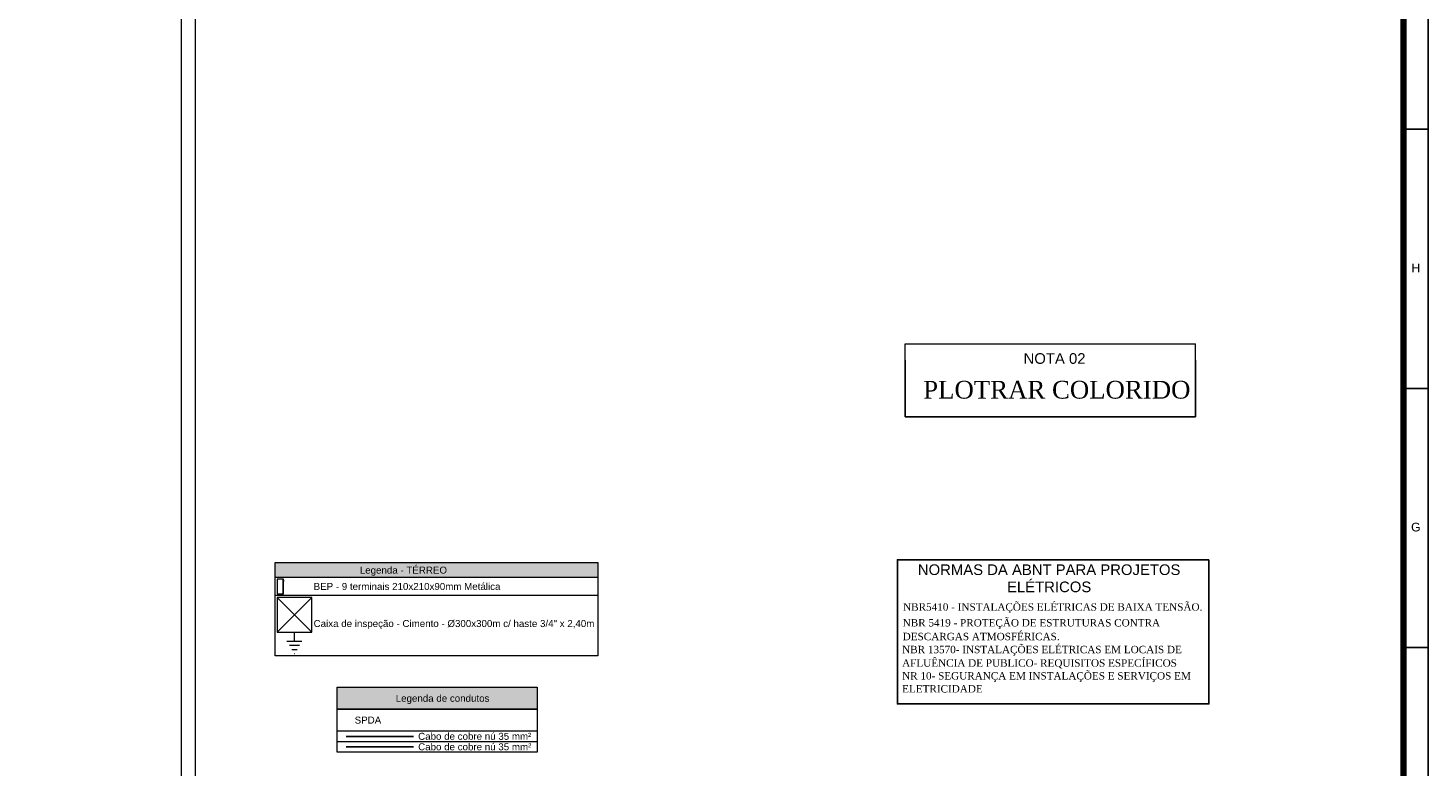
# Model space of a CAD drawing. Header units: millimetres. Extents: x 659 to 1031, y -73 to 11.
# Tile 72 of 141: x 739 to 779, y -32 to -11. Entities that reach past the tile are written whole.
import ezdxf
from ezdxf.enums import TextEntityAlignment as Align

# ---------------------------------------------------------------- set-up
doc = ezdxf.new("R2010")
doc.units = ezdxf.units.MM
doc.header["$MEASUREMENT"] = 0
doc.linetypes.add('NULL', pattern=[0])
for name, color, linetype, lineweight in [('DI-Hachuras Tabelas', 251, 'Continuous', 0), ('DI-Tabelas', 7, 'Continuous', 13), ('DI-Títulos', 3, 'Continuous', 9), ('IFC-Parede padrão-Contorno', 44, 'Continuous', 5), ('P-Simbol', 170, 'Continuous', 20), ('PR-Barramento de equipotencialização', 86, 'Continuous', 18), ('PR-Condutos 35mm²', 210, 'Continuous', 25), ('PR-Condutos 50mm²', 30, 'Continuous', 25)]:
    doc.layers.add(name, color=color, linetype=linetype, lineweight=lineweight)
for name, color, linetype in [('LAYOUT - carimbo', 7, 'Continuous'), ('LEGENDA', 1, 'Continuous'), ('Prancha', 1, 'Continuous'), ('TEXT15', 1, 'Continuous')]:
    doc.layers.add(name, color=color, linetype=linetype)
doc.styles.add('Arial', font='arial.ttf')
doc.styles.add('LED', font='times.ttf')
doc.styles.add('SWIS', font='swisse.ttf')

# ---------------------------------------------------------------- blocks, each defined once
blk = doc.blocks.new('Folha A0')
at = {"layer": 'Prancha', "color": 1}
for p, q in [((0, 0), (0, 84.1)), ((0, 51.975), (-0.7, 51.975)), ((0, 44.55), (-0.7, 44.55))]:
    blk.add_line(p, q, dxfattribs=at)
at = {"layer": 'Prancha', "color": 4, "lineweight": 100}
blk.add_line((-0.7, 83.4), (-0.7, 0.7), dxfattribs=at)
at = {"layer": 'Prancha', "color": 2}
blk.add_line((-0.7, 59.4), (0, 59.4), dxfattribs=at)
at = {"layer": 'Prancha', "color": 1}
blk.add_lwpolyline([(-119.8, 0), (0, 0), (0, 84.1), (-119.8, 84.1)], close=True, dxfattribs=at)
at = {"layer": 'Prancha', "color": 1, "style": 'SWIS'}
for s, p in [('H', (-0.35, 55.228)), ('G', (-0.35, 47.803))]:
    blk.add_text(s, height=0.25, dxfattribs=at).set_placement(p, align=Align.BOTTOM_CENTER)

msp = doc.modelspace()

# ---------------------------------------------------------------- hatches: boundary and pattern name
at = {"layer": 'DI-Hachuras Tabelas', "linetype": 'Continuous'}
for color, points in [(253, [(745.799, -26.479), (755.052, -26.479), (755.052, -26.911), (745.799, -26.911)]), (251, [(747.576, -30.052), (753.304, -30.052), (753.304, -30.684), (747.576, -30.684)])]:
    msp.add_hatch(color=color, dxfattribs=at).paths.add_polyline_path(points)

# ---------------------------------------------------------------- linework, layer by layer
at = {"layer": 'DI-Hachuras Tabelas'}
for points in [[(745.799, -26.479), (755.052, -26.479), (755.052, -26.911), (745.799, -26.911), (745.799, -26.479)], [(747.576, -30.052), (753.304, -30.052), (753.304, -30.684), (747.576, -30.684), (747.576, -30.052)]]:
    msp.add_lwpolyline(points, dxfattribs=at)
at = {"layer": 'DI-Tabelas'}
for p, q in [((745.799, -26.911), (745.799, -26.479)), ((745.799, -26.479), (755.052, -26.479)), ((755.052, -26.479), (755.052, -26.911)), ((755.052, -26.911), (745.799, -26.911)), ((745.799, -27.431), (745.799, -26.911)), ((755.052, -26.911), (755.052, -27.431)), ((746.849, -27.431), (745.799, -27.431)), ((745.799, -29.153), (745.799, -27.431)), ((755.052, -27.431), (746.849, -27.431)), ((755.052, -27.431), (755.052, -29.153)), ((746.849, -29.153), (745.799, -29.153)), ((755.052, -29.153), (746.849, -29.153)), ((747.576, -30.684), (747.576, -30.052)), ((747.576, -30.052), (753.304, -30.052)), ((753.304, -30.052), (753.304, -30.684)), ((752.686, -30.684), (747.576, -30.684)), ((747.576, -31.316), (747.576, -30.684)), ((747.576, -30.684), (753.304, -30.684)), ((753.304, -30.684), (753.304, -31.316)), ((753.304, -31.316), (747.576, -31.316)), ((747.576, -31.916), (747.576, -31.316)), ((752.081, -31.616), (747.576, -31.616)), ((753.304, -31.616), (752.081, -31.616)), ((753.304, -31.316), (753.304, -31.916)), ((752.081, -31.916), (747.576, -31.916)), ((753.304, -31.916), (752.081, -31.916))]:
    msp.add_line(p, q, dxfattribs=at)
at = {"layer": 'IFC-Parede padrão-Contorno', "color": 8, "lineweight": 5}
for p, q in [((743.51, -56.099), (743.51, 1.098)), ((743.11, -56.099), (743.11, 0.746))]:
    msp.add_line(p, q, dxfattribs=at)
at = {"layer": 'LAYOUT - carimbo', "color": 1}
for p, q in [((763.859, -22.311), (763.859, -20.688)), ((772.184, -20.688), (772.184, -22.311)), ((772.184, -22.311), (763.859, -22.311))]:
    msp.add_line(p, q, dxfattribs=at)
at = {"layer": 'LEGENDA', "color": 1, "lineweight": 20}
for p, q in [((763.859, -20.22), (772.184, -20.22)), ((763.859, -20.688), (763.859, -20.22)), ((772.184, -20.688), (772.184, -20.22))]:
    msp.add_line(p, q, dxfattribs=at)
at = {"layer": 'P-Simbol'}
for p, q in [((746.849, -28.481), (745.849, -27.481)), ((746.849, -27.481), (745.849, -28.481)), ((746.349, -28.737), (746.349, -28.481)), ((746.132, -28.737), (746.565, -28.737)), ((746.495, -28.859), (746.203, -28.859)), ((746.424, -28.981), (746.273, -28.981)), ((746.354, -29.103), (746.343, -29.103))]:
    msp.add_line(p, q, dxfattribs=at)
msp.add_lwpolyline([(745.849, -27.481), (745.849, -28.481), (746.849, -28.481), (746.849, -27.481), (745.849, -27.481), (745.849, -27.481)], dxfattribs=at)
at = {"layer": 'PR-Barramento de equipotencialização'}
for p, q in [((745.849, -26.961), (745.849, -27.381)), ((745.851, -26.961), (745.849, -26.961)), ((746.029, -26.961), (745.851, -26.961)), ((746.029, -26.963), (745.851, -26.963)), ((745.851, -26.963), (745.851, -27.379)), ((746.031, -26.961), (746.029, -26.961)), ((746.029, -27.379), (746.029, -26.963)), ((746.031, -27.026), (746.031, -26.961)), ((746.031, -26.985), (746.031, -26.987)), ((746.041, -26.985), (746.031, -26.985)), ((746.031, -26.987), (746.031, -26.993)), ((746.031, -26.993), (746.031, -27.001)), ((746.031, -27.001), (746.031, -27.01)), ((746.031, -27.01), (746.031, -27.018)), ((746.031, -27.018), (746.031, -27.024)), ((746.031, -27.024), (746.031, -27.026)), ((746.031, -27.381), (746.031, -27.026)), ((746.031, -27.026), (746.041, -27.026)), ((746.041, -26.987), (746.041, -26.985)), ((746.041, -26.993), (746.041, -26.987)), ((746.041, -27.001), (746.041, -26.993)), ((746.041, -27.01), (746.041, -27.001)), ((746.041, -27.018), (746.041, -27.01)), ((746.041, -27.024), (746.041, -27.018)), ((746.041, -27.026), (746.041, -27.024)), ((745.849, -27.381), (745.851, -27.381)), ((745.851, -27.379), (746.029, -27.379)), ((745.851, -27.381), (746.029, -27.381)), ((746.029, -27.381), (746.031, -27.381))]:
    msp.add_line(p, q, dxfattribs=at)
at = {"layer": 'PR-Condutos 35mm²'}
msp.add_line((747.829, -31.466), (749.762, -31.466), dxfattribs=at)
at = {"layer": 'PR-Condutos 50mm²'}
msp.add_line((747.829, -31.766), (749.758, -31.766), dxfattribs=at)
at = {"layer": 'TEXT15'}
msp.add_lwpolyline([(772.568, -26.403), (763.637, -26.403), (763.637, -30.535), (772.568, -30.535)], close=True, dxfattribs=at)

# ---------------------------------------------------------------- block references
at = {"layer": 'Prancha'}
msp.add_blockref('Folha A0', (778.85, -73.47), dxfattribs=at)

# ---------------------------------------------------------------- texts
at = {"layer": 'DI-Tabelas', "linetype": 'NULL', "char_height": 0.2, "line_spacing_factor": 0.6, "style": 'Arial'}
for s, insert, width, attachment_point in [('Legenda - TÉRREO', (749.473, -26.861), 5.0003, 8), ('BEP - 9 terminais 210x210x90mm Metálica', (746.899, -27.271), 10.71372, 7), ('Caixa de inspeção - Cimento - %%C300x300m c/ haste 3/4" x 2,40m', (746.899, -28.392), 11.17957, 7), ('Legenda de condutos', (750.596, -30.534), 8.1997, 8), ('SPDA', (748.076, -31.1), 1.52226, 7), ('Cabo de cobre nú 35 mm²', (749.896, -31.565), 3.476, 7), ('Cabo de cobre nú 35 mm²', (749.896, -31.865), 3.476, 7)]:
    msp.add_mtext(s, dxfattribs=dict(at, insert=insert, width=width, attachment_point=attachment_point))
at = {"layer": 'DI-Títulos', "style": 'Arial'}
msp.add_text('NOTA 02', height=0.305, dxfattribs=at).set_placement((767.254, -20.79))
for s, height, p in [('NORMAS DA ABNT PARA PROJETOS', 0.30499, (767.987, -26.932)), ('ELÉTRICOS', 0.305, (767.987, -27.424))]:
    msp.add_text(s, height=height, dxfattribs=at).set_placement(p, align=Align.BOTTOM_CENTER)
at = {"layer": 'LEGENDA', "lineweight": 100, "style": 'LED'}
for s, p in [('NBR5410 - INSTALAÇÕES ELÉTRICAS DE BAIXA TENSÃO.', (763.8, -27.862)), ('NBR 5419 - PROTEÇÃO DE ESTRUTURAS CONTRA  ', (763.788, -28.315)), ('DESCARGAS ATMOSFÉRICAS.', (763.788, -28.708)), ('NBR 13570- INSTALAÇÕES ELÉTRICAS EM LOCAIS DE ', (763.772, -29.081)), ('AFLUÊNCIA DE PUBLICO- REQUISITOS ESPECÍFICOS', (763.772, -29.467)), ('NR 10- SEGURANÇA EM INSTALAÇÕES E SERVIÇOS EM', (763.772, -29.835)), ('ELETRICIDADE', (763.772, -30.206))]:
    msp.add_text(s, height=0.21192, dxfattribs=at).set_placement(p)
at = {"layer": 'LEGENDA', "lineweight": 100, "insert": (764.377, -21.278), "char_height": 0.50861, "attachment_point": 1, "style": 'LED'}
msp.add_mtext_dynamic_manual_height_columns('PLOTRAR COLORIDO', width=21.03009, gutter_width=0.0864, heights=[6.116], dxfattribs=at)

doc.saveas('drawing.dxf')
